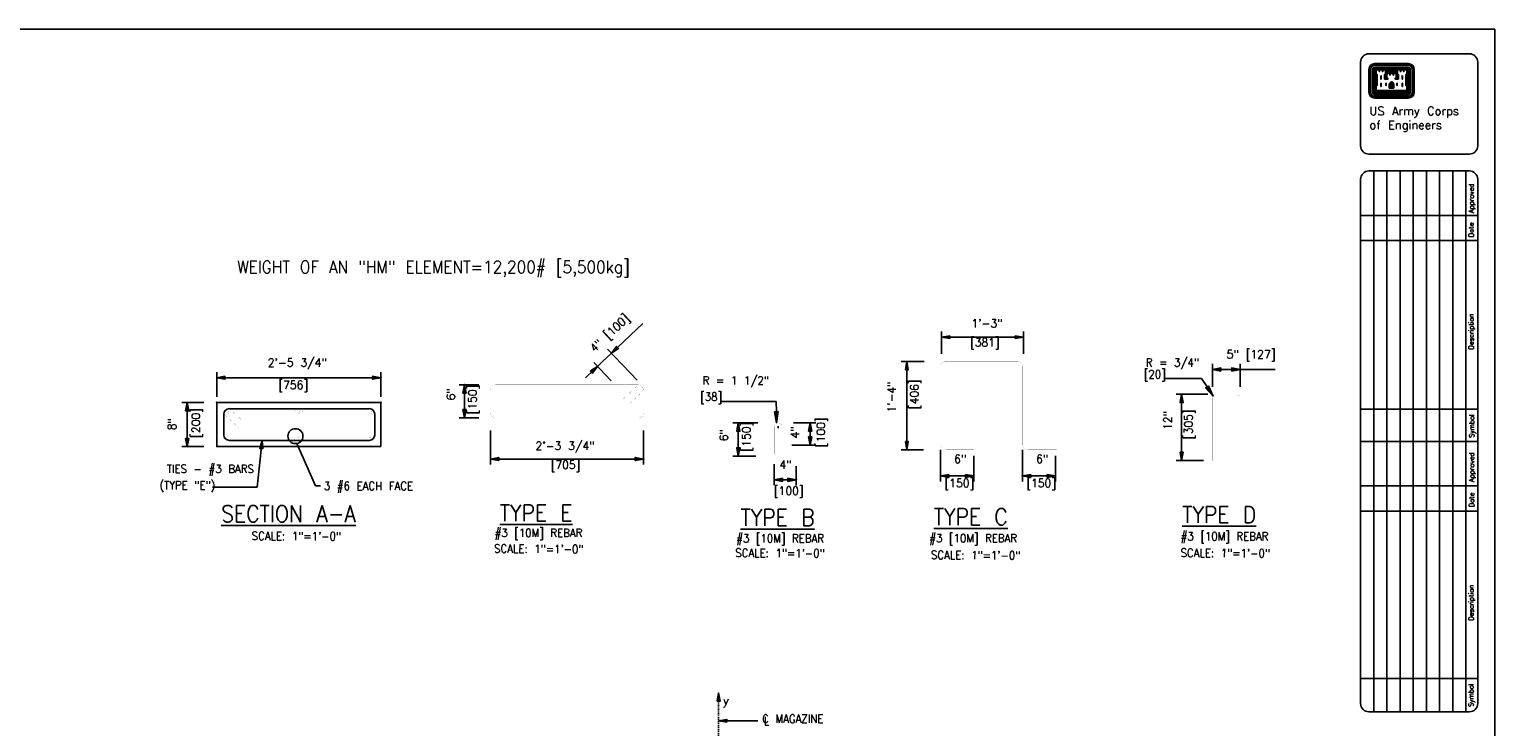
# Model space of a CAD drawing. Extents: x 17 to 371, y 2 to 252.
# Tile 3 of 3: x 150 to 371, y 147 to 252. Entities that reach past the tile are written whole.
import ezdxf
from ezdxf.enums import TextEntityAlignment as Align

# ---------------------------------------------------------------- set-up
doc = ezdxf.new("R2010")
doc.units = 0
doc.header["$MEASUREMENT"] = 0
doc.linetypes.add('DASHDOT2', pattern=[0.5, 0.25, -0.125, 0, -0.125])
for name, color, linetype in [('1', 7, 'CONTINUOUS'), ('DIM', 7, 'CONTINUOUS'), ('DWG-LINES', 7, 'CONTINUOUS')]:
    doc.layers.add(name, color=color, linetype=linetype)
doc.styles.add('TXT_SHX', font='txt.shx')

# ---------------------------------------------------------------- blocks, each defined once
blk = doc.blocks.new('AR_DST')
at = {"layer": 'DIM', "linetype": 'CONTINUOUS'}
blk.add_hatch(color=7, dxfattribs=at).paths.add_polyline_path([(0, 0), (-0.125, -0.0234), (-0.125, 0.0234)])
at = {"layer": 'DIM', "color": 7, "linetype": 'CONTINUOUS'}
blk.add_lwpolyline([(0, 0), (-0.125, -0.0234), (-0.125, 0.0234)], close=True, dxfattribs=at)

msp = doc.modelspace()

# ---------------------------------------------------------------- hatches: boundary and pattern name
at = {"layer": 'DWG-LINES', "linetype": 'CONTINUOUS'}
for points in [[(289.14, 205.65), (289.14, 205.23), (287.89, 205.44)], [(298.99, 205.65), (298.99, 205.23), (300.24, 205.44)], [(282.42, 200.5), (282.84, 200.5), (282.63, 201.75)], [(328.19, 198.08), (327.73, 197.77), (328.89, 196.54)], [(263.22, 194.18), (262.67, 194.17), (262.97, 192.51)], [(282.42, 189.67), (282.84, 189.67), (282.63, 188.42)], [(288.99, 184.68), (288.99, 184.26), (287.74, 184.47)], [(291.49, 184.68), (291.49, 184.26), (292.74, 184.47)], [(301.34, 184.68), (301.34, 184.26), (300.09, 184.47)], [(303.84, 184.68), (303.84, 184.26), (305.09, 184.47)], [(254.02, 150.45), (254.44, 150.45), (254.23, 151.7)], [(255.48, 147.28), (255.48, 147.7), (254.23, 147.49)]]:
    msp.add_hatch(color=7, dxfattribs=at).paths.add_polyline_path(points)

# ---------------------------------------------------------------- linework, layer by layer
at = {"layer": '1', "color": 7, "linetype": 'CONTINUOUS'}
for p, q in [((17.35, 251.91), (371.37, 251.91)), ((352.39, 248.22), (367.54, 248.22)), ((351.12, 234.32), (351.12, 246.95)), ((352.37, 245.85), (352.37, 242.43)), ((352.42, 245.85), (352.42, 242.43)), ((352.5, 245.85), (352.5, 242.43)), ((352.58, 245.85), (352.58, 242.43)), ((352.64, 245.85), (352.64, 242.43)), ((352.94, 245.85), (352.94, 242.43)), ((353.01, 245.85), (353.01, 242.43)), ((353.08, 245.85), (353.08, 242.43)), ((353.15, 245.85), (353.15, 242.43)), ((353.23, 245.85), (353.23, 242.43)), ((358.33, 246.74), (353.27, 246.74)), ((358.33, 246.69), (353.27, 246.69)), ((358.33, 246.62), (353.27, 246.62)), ((358.33, 246.55), (353.27, 246.55)), ((358.33, 246.48), (353.27, 246.48)), ((358.33, 246.19), (353.27, 246.19)), ((358.33, 246.11), (353.27, 246.11)), ((358.33, 246.04), (353.27, 246.04)), ((358.33, 245.97), (353.27, 245.97)), ((358.33, 245.9), (353.27, 245.9)), ((353.3, 245.85), (353.3, 242.45)), ((353.37, 245.85), (353.37, 242.53)), ((355.02, 245.82), (356.58, 245.82)), ((355.02, 245.76), (356.58, 245.76)), ((355.02, 245.69), (356.58, 245.69)), ((355.02, 245.61), (356.58, 245.61)), ((355.02, 245.54), (356.58, 245.54)), ((358.24, 245.85), (358.24, 242.53)), ((358.31, 245.85), (358.31, 242.45)), ((358.38, 245.85), (358.38, 242.43)), ((358.45, 245.85), (358.45, 242.43)), ((358.52, 245.85), (358.52, 242.43)), ((358.59, 245.85), (358.59, 242.43)), ((358.67, 245.85), (358.67, 242.43)), ((358.96, 245.85), (358.96, 242.43)), ((359.03, 245.85), (359.03, 242.43)), ((359.1, 245.85), (359.1, 242.43)), ((359.17, 245.85), (359.17, 242.43)), ((359.23, 245.85), (359.23, 242.43)), ((368.8, 246.95), (368.8, 234.32)), ((353.43, 245.12), (353.43, 243.37)), ((353.5, 245.05), (353.5, 243.45)), ((355.02, 245.47), (356.58, 245.47)), ((355.02, 245.4), (356.58, 245.4)), ((355.46, 243.02), (355.46, 243.58)), ((355.54, 243.02), (355.54, 243.58)), ((355.61, 243.02), (355.61, 243.58)), ((355.68, 243.02), (355.68, 243.58)), ((355.76, 243.02), (355.76, 243.58)), ((355.85, 243.02), (355.85, 243.58)), ((355.92, 243.02), (355.92, 243.58)), ((355.99, 243.02), (355.99, 243.58)), ((356.07, 243.02), (356.07, 243.58)), ((356.14, 243.02), (356.14, 243.58)), ((358.11, 245.05), (358.11, 243.45)), ((358.17, 245.11), (358.17, 243.38)), ((358.33, 242.38), (353.27, 242.38)), ((358.33, 242.31), (353.27, 242.31)), ((358.33, 242.23), (353.27, 242.23)), ((358.33, 242.16), (353.27, 242.16)), ((358.33, 242.09), (353.27, 242.09)), ((358.33, 241.8), (353.27, 241.8)), ((358.33, 241.72), (353.27, 241.72)), ((358.33, 241.66), (353.27, 241.66)), ((358.33, 241.59), (353.27, 241.59)), ((358.33, 241.53), (353.27, 241.53)), ((358.31, 242.45), (353.3, 242.45)), ((358.24, 242.53), (353.37, 242.53)), ((355.46, 243.02), (356.14, 243.02)), ((367.54, 233.06), (352.39, 233.06)), ((367.54, 230.53), (352.39, 230.53)), ((353.13, 230.53), (353.13, 148.86)), ((355.11, 230.53), (355.11, 148.86)), ((357.1, 230.53), (357.1, 148.86)), ((359.08, 230.53), (359.08, 148.86)), ((361.07, 230.53), (361.07, 148.86)), ((363.06, 230.53), (363.06, 148.86)), ((365.04, 230.53), (365.04, 148.86)), ((367.03, 230.53), (367.03, 148.86)), ((351.12, 229.26), (351.12, 150.12)), ((368.8, 150.12), (368.8, 229.26)), ((351.15, 223.79), (368.8, 223.79)), ((351.15, 220), (368.8, 220)), ((351.11, 194.53), (368.8, 194.53)), ((368.8, 189.69), (351.11, 189.69)), ((351.1, 182.96), (368.8, 182.96)), ((351.1, 179.17), (368.8, 179.17)), ((351.12, 153.91), (368.8, 153.91)), ((352.39, 148.86), (367.54, 148.86))]:
    msp.add_line(p, q, dxfattribs=at)
at = {"layer": '1', "color": 3, "linetype": 'CONTINUOUS'}
for p, q in [((371.37, 251.91), (17.35, 251.91)), ((371.37, 1.87), (371.37, 251.91))]:
    msp.add_line(p, q, dxfattribs=at)
at = {"layer": '1', "color": 7, "linetype": 'CONTINUOUS'}
for points in [[(353.43, 245.85), (353.43, 245.19), (353.57, 245.05), (353.57, 243.45), (353.43, 243.3), (353.43, 242.58), (358.18, 242.58), (358.18, 243.3), (358.03, 243.45), (358.03, 245.05), (358.18, 245.19), (358.18, 245.85), (357.56, 245.85), (357.06, 245.85), (356.62, 245.85), (356.62, 245.19), (356.78, 245.05), (356.78, 244.47), (356.43, 244.47), (356.43, 244.52), (356.58, 244.67), (356.58, 245.32), (355.95, 245.32), (355.47, 245.32), (355.02, 245.32), (355.02, 244.67), (355.17, 244.52), (355.17, 244.47), (354.83, 244.47), (354.83, 245.05), (354.98, 245.19), (354.98, 245.85), (354.34, 245.85), (353.86, 245.85)], [(353.5, 245.77), (353.5, 245.22), (353.65, 245.07), (353.65, 243.43), (353.5, 243.28), (353.5, 242.65), (358.11, 242.65), (358.11, 243.28), (357.96, 243.43), (357.96, 245.07), (358.11, 245.22), (358.11, 245.77), (357.67, 245.77), (357.67, 245.52), (357.62, 245.52), (357.62, 245.77), (357.18, 245.77), (357.18, 245.52), (357.14, 245.52), (357.14, 245.77), (356.7, 245.77), (356.7, 245.22), (356.84, 245.07), (356.84, 244.39), (356.36, 244.39), (356.36, 244.55), (356.51, 244.7), (356.51, 245.26), (356.07, 245.26), (356.07, 244.99), (356.02, 244.99), (356.02, 245.26), (355.58, 245.26), (355.58, 244.99), (355.54, 244.99), (355.54, 245.26), (355.1, 245.26), (355.1, 244.7), (355.25, 244.55), (355.25, 244.39), (354.75, 244.39), (354.75, 245.07), (354.91, 245.22), (354.91, 245.77), (354.47, 245.77), (354.47, 245.52), (354.42, 245.52), (354.42, 245.77), (353.98, 245.77), (353.98, 245.52), (353.94, 245.52), (353.94, 245.77)], [(354.18, 244.89), (354.18, 244.39), (354.22, 244.39), (354.22, 244.89)], [(354.18, 243.77), (354.18, 243.28), (354.22, 243.28), (354.22, 243.77)], [(354.94, 243.77), (354.94, 243.43), (354.99, 243.43), (354.99, 243.77)], [(356.66, 243.77), (356.66, 243.43), (356.62, 243.43), (356.62, 243.77)], [(357.43, 244.89), (357.43, 244.39), (357.38, 244.39), (357.38, 244.89)], [(357.43, 243.77), (357.43, 243.28), (357.38, 243.28), (357.38, 243.77)]]:
    msp.add_lwpolyline(points, close=True, dxfattribs=at)
for points in [[(354.95, 245.05), (354.9, 245.01), (354.9, 244.54), (355.06, 244.54), (354.95, 244.65), (354.95, 245.06)], [(356.66, 245.05), (356.7, 245.01), (356.7, 244.54), (356.55, 244.54), (356.65, 244.65), (356.65, 245.06)]]:
    msp.add_lwpolyline(points, dxfattribs=at)
for centre, radius, start, end in [((352.39, 246.95), 1.26, 90, 180), ((367.54, 246.95), 1.26, 0, 90), ((353.27, 245.85), 0.893, 90, 180), ((353.27, 245.85), 0.842, 90, 180), ((353.27, 245.85), 0.769, 90, 180), ((353.27, 245.85), 0.697, 90, 180), ((353.27, 245.85), 0.624, 90, 180), ((353.27, 245.85), 0.335, 90, 180), ((353.27, 245.85), 0.263, 90, 180), ((353.27, 245.85), 0.19, 90, 180), ((353.27, 245.85), 0.118, 90, 180), ((353.27, 245.85), 0.0455, 90, 180), ((358.33, 245.85), 0.893, 0, 90), ((358.33, 245.85), 0.842, 0, 90), ((358.33, 245.85), 0.769, 0, 90), ((358.33, 245.85), 0.697, 0, 90), ((358.33, 245.85), 0.624, 0, 90), ((358.33, 245.85), 0.335, 0, 90), ((358.33, 245.85), 0.263, 0, 90), ((358.33, 245.85), 0.19, 0, 90), ((358.33, 245.85), 0.118, 0, 90), ((358.33, 245.85), 0.0455, 0, 90), ((355.93, 243.54), 0.463, 105.6681, 176.0575), ((355.93, 243.54), 0.391, 103.4698, 176.0575), ((355.93, 243.54), 0.318, 103.4698, 176.0575), ((355.93, 243.54), 0.246, 103.4698, 176.0575), ((355.68, 243.54), 0.174, 3.9425, 76.5302), ((355.68, 243.54), 0.246, 3.9425, 76.5302), ((355.68, 243.54), 0.318, 3.9425, 76.5302), ((355.93, 243.54), 0.174, 103.4698, 176.0575), ((355.68, 243.54), 0.391, 3.9425, 76.5302), ((355.68, 243.54), 0.463, 3.9425, 74.3949), ((353.27, 242.42), 0.893, 180, 270), ((353.27, 242.42), 0.842, 180, 270), ((353.27, 242.42), 0.769, 180, 270), ((353.27, 242.42), 0.697, 180, 270), ((353.27, 242.42), 0.624, 180, 270), ((353.27, 242.42), 0.335, 180, 270), ((353.27, 242.42), 0.263, 180, 270), ((353.27, 242.42), 0.19, 180, 270), ((353.27, 242.42), 0.118, 180, 270), ((353.27, 242.42), 0.0455, 180, 270), ((358.33, 242.42), 0.842, 270, 360), ((358.33, 242.42), 0.769, 270, 360), ((358.33, 242.42), 0.697, 270, 360), ((358.33, 242.42), 0.624, 270, 360), ((358.33, 242.42), 0.893, 270, 360), ((358.33, 242.42), 0.0455, 270, 360), ((358.33, 242.42), 0.118, 270, 360), ((358.33, 242.42), 0.19, 270, 360), ((358.33, 242.42), 0.263, 270, 360), ((358.33, 242.42), 0.335, 270, 360), ((352.39, 234.32), 1.26, 180, 270), ((367.54, 234.32), 1.26, 270, 360), ((352.39, 229.26), 1.26, 90, 180), ((367.54, 229.26), 1.26, 0, 90), ((352.39, 150.12), 1.26, 180, 270), ((367.54, 150.12), 1.26, 270, 360)]:
    msp.add_arc(centre, radius, start, end, dxfattribs=at)
at = {"layer": 'DWG-LINES', "color": 7, "linetype": 'CONTINUOUS'}
for p, q in [((238.05, 203.01), (242.78, 207.48)), ((287.89, 202.9), (287.89, 206.27)), ((300.24, 202.9), (300.24, 206.27)), ((241.92, 198.92), (237.48, 203.61)), ((287.89, 205.44), (300.24, 205.44)), ((236.72, 201.74), (234.14, 199.3)), ((238.01, 198.83), (235.38, 201.62)), ((236.72, 201.74), (238.05, 203.01)), ((285.27, 201.75), (281.8, 201.75)), ((282.63, 188.42), (282.63, 201.75)), ((328.77, 197.94), (328.77, 201.39)), ((332.94, 197.94), (332.94, 201.39)), ((178.47, 196.4), (178.47, 200.14)), ((178.47, 199.3), (203.26, 199.3)), ((203.26, 196.4), (203.26, 200.14)), ((321.57, 199.17), (327.13, 199.17)), ((327.96, 197.93), (327.13, 199.17)), ((328.77, 200.55), (338.23, 200.55)), ((218.06, 198.23), (215.05, 198.23)), ((215.88, 193.23), (215.88, 198.23)), ((176.55, 195.57), (173.19, 195.57)), ((174.02, 195.57), (174.02, 188.9)), ((254.74, 195.73), (262.93, 195.73)), ((262.95, 194.18), (262.93, 195.73)), ((328.05, 196.8), (323.29, 196.8)), ((324.12, 186.8), (324.12, 196.8)), ((179.56, 190.67), (179.56, 193.8)), ((180.39, 194.63), (201.49, 194.63)), ((202.32, 193.8), (202.32, 190.67)), ((218.06, 193.23), (215.05, 193.23)), ((260.17, 192.47), (256.37, 192.47)), ((257.2, 187.47), (257.2, 192.47)), ((265.55, 192.47), (268.89, 192.47)), ((268.05, 189.14), (268.05, 192.47)), ((219.79, 191.31), (219.79, 186.2)), ((242.91, 191.31), (242.91, 186.2)), ((263.23, 191.85), (263.12, 191.85)), ((263.23, 192), (263.23, 191.85)), ((263.23, 191.85), (263.23, 191.7)), ((263.23, 191.85), (263.23, 191.7)), ((263.23, 191.85), (263.23, 191.7)), ((263.23, 191.85), (263.34, 191.85)), ((176.55, 188.9), (173.19, 188.9)), ((201.49, 189.84), (180.39, 189.84)), ((185.32, 189.84), (184.59, 182.79)), ((190.55, 189.37), (193.37, 182.99)), ((265.3, 189.14), (268.89, 189.14)), ((285.15, 188.42), (281.8, 188.42)), ((287.74, 188.41), (287.74, 183.64)), ((300.09, 188.41), (300.09, 183.64)), ((219.79, 187.03), (242.91, 187.03)), ((259.86, 187.47), (256.37, 187.47)), ((262.61, 186.24), (262.61, 183.06)), ((265.94, 185.93), (265.94, 183.06)), ((292.74, 187.52), (292.74, 183.64)), ((305.09, 187.52), (305.09, 183.64)), ((327.42, 186.8), (323.29, 186.8)), ((262.61, 183.89), (265.94, 183.89)), ((292.74, 184.47), (287.74, 184.47)), ((305.09, 184.47), (300.09, 184.47)), ((184.59, 182.79), (177.83, 182.79)), ((193.37, 182.99), (194.16, 182.99)), ((254.23, 147.49), (260.15, 147.49))]:
    msp.add_line(p, q, dxfattribs=at)
at = {"layer": 'DWG-LINES', "color": 7, "linetype": 'DASHDOT2'}
msp.add_line((254.23, 151.7), (254.23, 54.1), dxfattribs=at)
at = {"layer": 'DWG-LINES', "color": 7, "linetype": 'CONTINUOUS'}
for points in [[(289.14, 205.65), (289.14, 205.23), (287.89, 205.44)], [(298.99, 205.65), (298.99, 205.23), (300.24, 205.44)], [(282.42, 200.5), (282.84, 200.5), (282.63, 201.75)], [(328.19, 198.08), (327.73, 197.77), (328.89, 196.54)], [(203.26, 188.9), (178.47, 188.9), (178.47, 195.57), (203.26, 195.57)], [(263.22, 194.18), (262.67, 194.17), (262.97, 192.51)], [(282.42, 189.67), (282.84, 189.67), (282.63, 188.42)], [(288.99, 184.68), (288.99, 184.26), (287.74, 184.47)], [(291.49, 184.68), (291.49, 184.26), (292.74, 184.47)], [(301.34, 184.68), (301.34, 184.26), (300.09, 184.47)], [(303.84, 184.68), (303.84, 184.26), (305.09, 184.47)], [(254.02, 150.45), (254.44, 150.45), (254.23, 151.7)], [(255.48, 147.28), (255.48, 147.7), (254.23, 147.49)]]:
    msp.add_lwpolyline(points, close=True, dxfattribs=at)
at = {"layer": 'DWG-LINES', "color": 7, "linetype": 'CONTINUOUS', "const_width": 0.0138}
for points in [[(292.74, 188.42), (288.58, 188.42, -0.414214), (287.74, 189.25), (287.74, 201.13, -0.414214), (288.37, 201.75), (299.47, 201.75, -0.414214), (300.09, 201.13), (300.09, 189.25, 0.414214), (300.92, 188.42), (305.24, 188.42)], [(239.85, 196.1), (241.81, 197.95, -0.406139), (242.68, 197.94), (242.65, 197.99, -0.425689), (242.64, 197.09), (240.65, 195.26)], [(193.58, 189.82), (190.56, 189.82, -0.414214), (190.24, 190.13), (190.24, 194.05, -0.414214), (190.87, 194.67, -0.414214), (191.49, 194.05), (191.49, 192.11)], [(328.77, 186.8), (328.77, 196.18, -0.414214), (329.4, 196.8), (332.31, 196.8, -0.414214), (332.94, 196.18), (332.94, 186.8)], [(182.66, 192.54), (180.7, 194.39, 0.406139), (179.83, 194.38), (179.86, 194.43, 0.425689), (179.87, 193.53), (181.86, 191.69)], [(265.94, 187.62), (262.92, 187.62, -0.414214), (262.61, 187.93), (262.61, 191.85, -0.414214), (263.23, 192.47, -0.414214), (263.86, 191.85), (263.86, 189.14)]]:
    msp.add_lwpolyline(points, format="xyb", dxfattribs=at)
for points in [[(219.79, 194.06), (219.79, 197.4, -0.414214), (220.62, 198.23), (242.08, 198.23, -0.414214), (242.91, 197.4), (242.91, 194.06, -0.414214), (242.08, 193.23), (220.62, 193.23, -0.414214)], [(180.12, 194, 1), (180.43, 194, 1)], [(190.77, 194.1, 1), (191.08, 194.1, 1)], [(201.65, 194.05, 1), (201.96, 194.05, 1)], [(179.99, 190.5, 1), (180.3, 190.5, 1)], [(190.58, 190.41, 1), (190.89, 190.41, 1)], [(201.46, 190.36, 1), (201.77, 190.36, 1)]]:
    msp.add_lwpolyline(points, format="xyb", close=True, dxfattribs=at)
at = {"layer": 'DWG-LINES', "color": 7, "linetype": 'CONTINUOUS'}
msp.add_circle((190.36, 190.48), 1.13, dxfattribs=at)
for centre, start, end in [((180.39, 193.8), 90, 180), ((201.49, 193.8), 0, 90), ((180.39, 190.67), 180, 270), ((201.49, 190.67), 270, 360)]:
    msp.add_arc(centre, 0.833, start, end, dxfattribs=at)
for p in [(287.89, 205.44), (287.89, 205.38), (299.41, 205.44), (300.24, 205.44), (300.24, 205.38), (238.05, 203.01), (282.63, 201.75), (203.26, 199.3), (332.94, 200.55), (215.88, 198.23), (178.47, 195.57), (203.26, 195.57), (324.12, 196.8), (257.2, 192.47), (242.91, 187.03), (265.94, 183.89), (287.74, 184.47), (300.09, 184.47)]:
    msp.add_point(p, dxfattribs=at)

# ---------------------------------------------------------------- block references
at = {"layer": 'DWG-LINES', "linetype": 'CONTINUOUS'}
for p, xscale, yscale, zscale, rotation in [((238.05, 203.01), 9.99996, 9.99996, 9.99996, 223.416031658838), ((178.47, 199.3), 9.999959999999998, 9.999959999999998, 9.999959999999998, 180.0000000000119), ((235.95, 201.01), 9.999959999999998, 9.999959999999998, 9.999959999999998, 43.41603165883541), ((328.77, 200.55), 9.999959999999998, 9.999959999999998, 9.999959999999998, 180.0000000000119), ((215.88, 198.23), 9.999959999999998, 9.999959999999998, 9.999959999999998, 90.00000000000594), ((174.02, 195.57), 9.999959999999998, 9.999959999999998, 9.999959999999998, 90.00000000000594), ((324.12, 196.8), 9.999959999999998, 9.999959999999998, 9.999959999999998, 90.00000000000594), ((215.88, 193.23), -9.999959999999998, 9.999959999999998, 9.999959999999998, 90.00000000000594), ((257.2, 192.47), -9.999959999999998, 9.999959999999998, 9.999959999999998, 269.9999999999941), ((268.05, 192.47), 9.999959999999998, 9.999959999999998, 9.999959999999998, 90.00000000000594), ((268.05, 189.14), 9.999959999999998, 9.999959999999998, 9.999959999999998, 269.9999999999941), ((174.02, 188.9), -9.999959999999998, 9.999959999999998, 9.999959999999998, 90.00000000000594), ((185.32, 189.84), 9.999960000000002, 9.999960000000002, 9.999960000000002, 84.1641474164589), ((257.2, 187.47), 9.999959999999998, 9.999959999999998, 9.999959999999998, 269.9999999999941), ((324.12, 186.8), -9.999959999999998, 9.999959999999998, 9.999959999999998, 90.00000000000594), ((219.79, 187.03), 9.999959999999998, 9.999959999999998, 9.999959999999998, 180.0000000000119)]:
    msp.add_blockref('AR_DST', p, dxfattribs=dict(at, xscale=xscale, yscale=yscale, zscale=zscale, rotation=rotation))
at = {"layer": 'DWG-LINES', "linetype": 'CONTINUOUS', "yscale": 9.999959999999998, "zscale": 9.999959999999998}
for p, xscale in [((203.26, 199.3), 9.999959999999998), ((332.94, 200.55), 9.999959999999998), ((242.91, 187.03), 9.999959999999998), ((262.61, 183.89), -9.999959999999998), ((265.94, 183.89), 9.999959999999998)]:
    msp.add_blockref('AR_DST', p, dxfattribs=dict(at, xscale=xscale))

# ---------------------------------------------------------------- texts
at = {"layer": '1', "color": 7, "linetype": 'CONTINUOUS', "style": 'TXT_SHX'}
for s, p in [('US Army Corps', (352.47, 238.95)), ('of Engineers', (352.47, 236.84))]:
    msp.add_text(s, height=1.2628, dxfattribs=at).set_placement(p)
for s, height, p in [('Approved', 0.737, (368.22, 224.17)), ('Date', 0.737, (368.19, 220.52)), ('Description', 0.7366, (368.19, 203.56)), ('Symbol', 0.737, (368.26, 190.23)), ('Approved', 0.737, (368.25, 183.56)), ('Date', 0.737, (368.27, 179.76)), ('Description', 0.7366, (368.19, 162.61)), ('Symbol', 0.737, (368.17, 149.59))]:
    msp.add_text(s, height=height, rotation=90, dxfattribs=at).set_placement(p)
at = {"layer": 'DIM', "color": 7, "linetype": 'CONTINUOUS', "style": 'TXT_SHX', "width": 0.9}
for p in [(183.75, 174.81), (220.34, 172.89), (256.75, 172.25), (286.28, 171.93), (323.96, 172.25)]:
    msp.add_text('SCALE: 1"=1\'-0"', height=1.2499, rotation=359.5824, dxfattribs=at).set_placement(p)
at = {"layer": 'DWG-LINES', "color": 7, "linetype": 'CONTINUOUS', "style": 'TXT_SHX', "width": 0.9}
for s, height, p in [('WEIGHT OF AN "HM" ELEMENT=12,200# [5,500kg]', 1.875, (181.57, 215.09)), ('3 #6 EACH FACE', 1.25, (194.64, 182.34)), ('%%uSECTION A-A', 2.5, (179.16, 177.51)), ('%%uTYPE E', 2.5, (221.21, 177.62)), ('%%uTYPE B', 2.5, (257.55, 176.95)), ('%%uTYPE C', 2.5, (286.71, 177.05)), ('%%uTYPE D', 2.5, (324.21, 177.37)), ('#3 [10M] REBAR', 1.25, (220.42, 175.26)), ('#3 [10M] REBAR', 1.25, (256.89, 174.43)), ('#3 [10M] REBAR', 1.25, (286.03, 174.45)), ('#3 [10M] REBAR', 1.25, (323.97, 174.74)), ('C MAGAZINE', 1.25, (260.8, 147.18)), ('L', 1.25, (261.06, 146.86))]:
    msp.add_text(s, height=height, dxfattribs=at).set_placement(p)
at = {"layer": 'DWG-LINES', "color": 7, "linetype": 'CONTINUOUS', "style": 'TXT_SHX', "width": 0.95}
for s, rotation, p in [('4" [100]', 43.416, (238.21, 205.59)), ('6"', 90, (214.45, 196.8)), ('[150]', 90, (217.7, 196.02)), ('1\'-4"', 90, (280.97, 196.4)), ('[406]', 90, (284.4, 196.81)), ('8"', 90, (172.36, 192.29)), ('[200]', 90, (175.95, 192.47)), ('[100]', 90, (270.28, 191.07)), ('12" ', 90, (322.65, 193.39)), ('[305]', 90, (325.77, 192.28)), ('6"', 90, (255.65, 190.62)), ('[150]', 90, (259.04, 190.41)), ('4"', 90, (266.39, 191.06))]:
    msp.add_text(s, height=1.25, rotation=rotation, dxfattribs=at).set_placement(p, align=Align.CENTER)
for s, p in [('1\'-3"', (294.74, 206.89)), ('[381]', (294.41, 204.02)), ('5" [127]', (334.59, 202.22)), ('2\'-5 3/4" ', (191.17, 200.97)), ('[756]', (190.03, 197.59)), ('2\'-3 3/4"', (231.05, 188.4)), ('[705]', (231.12, 185.53)), ('4"', (264.33, 185.56)), ('6"', (290.71, 186.41)), ('6"', (303.06, 186.41)), ('[150]', (290.57, 182.77)), ('[150]', (302.92, 182.77)), ('[100]', (264.81, 181.61))]:
    msp.add_text(s, height=1.25, dxfattribs=at).set_placement(p, align=Align.CENTER)
at = {"layer": 'DWG-LINES', "color": 7, "linetype": 'CONTINUOUS', "style": 'TXT_SHX', "width": 0.9}
for s, p in [('R = 3/4"', (326.73, 200.97)), ('R = 1 1/2"', (261.82, 198.26)), ('[20]', (321.7, 199.2)), ('[38]', (254.74, 195.8)), ('TIES - #3 BARS', (184.08, 184.92)), ('(TYPE "E")', (178.24, 182.45))]:
    msp.add_text(s, height=1.25, dxfattribs=at).set_placement(p, align=Align.RIGHT)
at = {"layer": 'DWG-LINES', "color": 7, "linetype": 'CONTINUOUS', "style": 'TXT_SHX'}
msp.add_text('y', height=1.25, dxfattribs=at).set_placement((254.9, 149.95))

doc.saveas('drawing.dxf')
